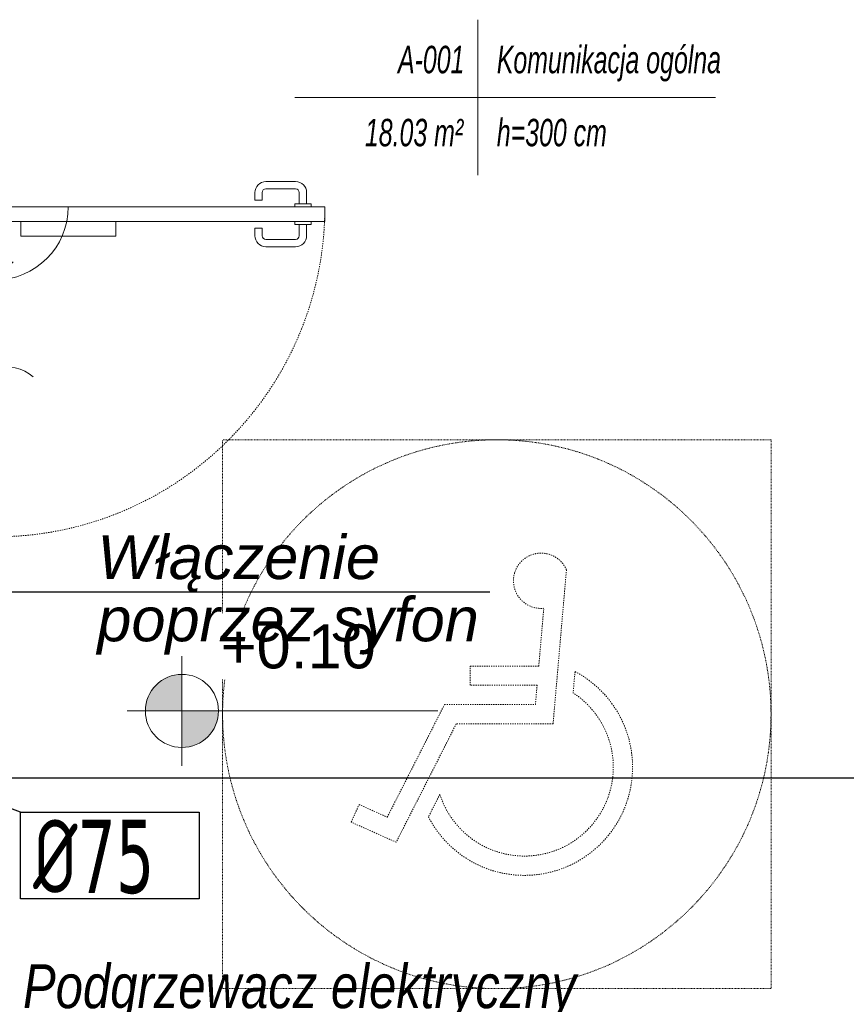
# Model space of a CAD drawing. Header units: millimetres. Extents: x -37728 to 44100, y 631619 to 691915.
# Tile 12 of 256: x -31517 to -29256, y 657517 to 660208. Entities that reach past the tile are written whole.
import ezdxf
from ezdxf import colors
from ezdxf.entities.mleader import LeaderData, LeaderLine
from ezdxf.lldxf.tags import DXFTag
from ezdxf.math import Vec2, Vec3

# ---------------------------------------------------------------- set-up
doc = ezdxf.new("R2010")
doc.units = ezdxf.units.MM
for name, pattern in [('bardzo krótka kreska', [0.4, 0.2, -0.2]), ('IMPORT-Short Dash', [0.4, 0.2, -0.2]), ('Kreska', [0.635, 0.3175, -0.3175])]:
    doc.linetypes.add(name, pattern=pattern)
doc.layers.add('_XREF', color=7, linetype='Continuous')
doc.layers.add('IS_Opisy_działek_Wodociag', color=7, linetype='SOLID')
for name, color, linetype, lineweight in [('A-AREA-IDEN', 252, 'Continuous', 5), ('A-DETL', 252, 'Continuous', 5), ('A-DETL-GENF', 252, 'Continuous', 5), ('A-DOOR', 252, 'Continuous', 5), ('A-DOOR-FRAM', 252, 'Continuous', 25), ('A-DOOR-HDLN', 252, 'Kreska', 5), ('G-ANNO-DIMS', 252, 'Continuous', 5), ('ins-opisy', 7, 'Continuous', 25), ('ins-skropliny', 30, 'Continuous', 30), ('P-SANR-FIXT', 252, 'Continuous', 5), ('P-SANR-FIXT-HDLN', 252, 'Kreska', 5)]:
    doc.layers.add(name, color=color, linetype=linetype, lineweight=lineweight)
doc.styles.add('Arial_3', font='arial.ttf', dxfattribs={"height": 12})
doc.styles.add('Arial_I_1', font='ariali.ttf', dxfattribs={"width": 0.65, "height": 7.5})
doc.styles.get("Standard").update_dxf_attribs({"font": 'arial.ttf'})
doc.styles.add('TXT', font='tahoma.ttf')
tags = doc.linetypes.add('SOLID', pattern=[10, 10, 0]).pattern_tags.tags
tags[6:7] = [DXFTag(74, 4), DXFTag(75, 0), DXFTag(340, '0'), DXFTag(46, 0.0), DXFTag(50, 0.0), DXFTag(44, 0.0), DXFTag(45, 0.0)]
tags[4:5] = [DXFTag(74, 4), DXFTag(75, 0), DXFTag(340, '0'), DXFTag(46, 0.0), DXFTag(50, 0.0), DXFTag(44, 0.0), DXFTag(45, 0.0)]

# ---------------------------------------------------------------- blocks, each defined once
blk = doc.blocks.new('Drz Drzwi pełne x1 ___FK_04_1 - Dd - W - łazienkowe - 101 x 207_5 _90 x 200_-8767902-__-00_00 Przyziemie PB')
at = {"layer": 'A-DETL-GENF', "color": 252}
for p, q in [((-41.1, 40.25), (-37.1, 40.25)), ((-37.1, 40.25), (-37.1, 14.25)), ((-41.1, 14.25), (-37.1, 14.25)), ((-25.1, 7.25), (-30.05, 12.2))]:
    blk.add_line(p, q, dxfattribs=at)
blk.add_arc((-45.1, 7.25), 20, 360, 90, dxfattribs=at)
at = {"layer": 'A-DOOR', "color": 252}
for p, q in [((-45.1, 97.45), (-41.1, 97.45)), ((-45.1, 97.45), (-45.1, 7.25)), ((-41.1, 97.45), (-41.1, 7.25)), ((-45.9, 92.45), (-49, 92.45)), ((-45.9, 93.7), (-45.1, 93.7)), ((-45.9, 89.2), (-45.9, 93.7)), ((-40.3, 93.7), (-41.1, 93.7)), ((-40.3, 89.2), (-40.3, 93.7)), ((-40.3, 92.45), (-37.2, 92.45)), ((-52, 81.31), (-52, 89.45)), ((-50, 81.31), (-50, 89.45)), ((-45.9, 90.45), (-49, 90.45)), ((-45.1, 89.2), (-45.9, 89.2)), ((-41.1, 89.2), (-40.3, 89.2)), ((-40.3, 90.45), (-37.2, 90.45)), ((-36.2, 81.31), (-36.2, 89.45)), ((-34.2, 81.31), (-34.2, 89.45)), ((-46.9, 80.31), (-49, 80.31)), ((-46.9, 78.31), (-49, 78.31)), ((-46.9, 78.31), (-46.9, 80.31)), ((-39.3, 78.31), (-39.3, 80.31)), ((-39.3, 80.31), (-37.2, 80.31)), ((-39.3, 78.31), (-37.2, 78.31)), ((-41.1, 7.25), (-45.1, 7.25)), ((-20.27, 7.25), (21.73, 7.25)), ((-20.27, 5.25), (21.73, 5.25)), ((-0.54, 0.27), (-1.4, -5.16)), ((3.96, -3.92), (-1.4, -5.16))]:
    blk.add_line(p, q, dxfattribs=at)
for centre, radius, start, end in [((-49, 89.45), 3, 90, 180), ((-37.2, 89.45), 3, 360, 90), ((-49, 89.45), 1, 90, 180), ((-37.2, 89.45), 1, 0, 90), ((-49, 81.31), 3, 180, 270), ((-49, 81.31), 1, 180, 270), ((-37.2, 81.31), 3, 270, 0), ((-37.2, 81.31), 1, 270, 0), ((8.57, 10.99), 9.79, 137.0478, 202.456), ((-8.57, 1.51), 9.79, 317.0478, 22.456)]:
    blk.add_arc(centre, radius, start, end, dxfattribs=at)
at = {"layer": 'A-DOOR-FRAM', "color": 252}
for p, q in [((-45.1, 7.25), (-50.6, 7.25)), ((-50.6, 7.25), (-50.6, -7.25)), ((-45.1, -7.25), (-45.1, 7.25)), ((50.6, 7.25), (45.1, 7.25)), ((45.1, 7.25), (45.1, -7.25)), ((50.6, -7.25), (50.6, 7.25)), ((-50.6, -7.25), (-45.1, -7.25)), ((45.1, -7.25), (50.6, -7.25))]:
    blk.add_line(p, q, dxfattribs=at)
at = {"layer": 'A-DOOR-HDLN', "color": 252}
blk.add_arc((-45.1, 7.25), 90.2, 360, 90, dxfattribs=at)
blk = doc.blocks.new('OHy Oznacznie niepełnosprawnych ___FK_04_0 - OHy Oznacznie niepełnosprawnych ___FK_04_0-8768052-__-00_00 Przyziemie PB')
at = {"layer": 'P-SANR-FIXT', "color": 252, "linetype": 'bardzo krótka kreska'}
blk.add_circle((0, 0), 75, dxfattribs=at)
at = {"layer": 'P-SANR-FIXT-HDLN', "color": 252}
for p, q in [((11.08, 2.63), (27.53, 34.99)), ((27.53, 34.99), (39.82, 29.51)), ((29.96, 28.14), (14.31, -2.63)), ((15.58, 21.93), (18.7, 28.07)), ((37.68, 24.7), (29.96, 28.14)), ((39.82, 29.51), (37.68, 24.7)), ((-19.05, -39.47), (-15.39, 2.63)), ((-15.39, 2.63), (11.08, 2.63)), ((-10.56, -2.63), (-11.02, -7.89)), ((14.31, -2.63), (-10.56, -2.63)), ((-21.39, -11.66), (-20.88, -5.85)), ((-11.02, -7.89), (7.26, -7.89)), ((7.26, -7.89), (7.26, -13.16)), ((-11.48, -13.16), (-12.85, -28.95)), ((7.26, -13.16), (-11.48, -13.16))]:
    blk.add_line(p, q, dxfattribs=at)
for centre, radius, start, end in [((-7.56, 14.48), 29.57, 27.3641, 242.1174), ((-7.56, 14.48), 24.3, 17.841, 236.7605), ((-12.12, -36.47), 7.56, 203.4068, 95.6026)]:
    blk.add_arc(centre, radius, start, end, dxfattribs=at)
blk = doc.blocks.new('Rzędne punktów - M_Rzędna punktu - wypełniony obszar docelowy-7854280-__-00_00 Przyziemie PB')
at = {"layer": 'G-ANNO-DIMS'}
h = blk.add_hatch(color=252, dxfattribs=at)
edge = h.paths.add_edge_path()
edge.add_line((0, 0), (-0.2, 0))
edge.add_arc((0, 0), 0.2, 90, 180, ccw=False)
edge.add_line((0, 0.2), (0, 0))
h = blk.add_hatch(color=252, dxfattribs=at)
edge = h.paths.add_edge_path()
edge.add_line((0, 0), (0.2, 0))
edge.add_arc((0, 0), 0.2, 270, 360, ccw=False)
edge.add_line((0, -0.2), (0, 0))
at = {"layer": 'G-ANNO-DIMS', "color": 252}
for p, q in [((0, -0.3), (0, 0.3)), ((-0.3, 0), (1.4, 0))]:
    blk.add_line(p, q, dxfattribs=at)
blk.add_circle((0, 0), 0.2, dxfattribs=at)
blk = doc.blocks.new('METKA_POMIESZCZENIA PB NL Lubin - Rozbudowana - z ramką-8603349-__-00_00 Przyziemie PB')
at = {"layer": 'A-AREA-IDEN', "color": 252}
for p, q in [((0, 0.425), (0, 0)), ((-1, 0), (1.3, 0)), ((0, 0), (0, -0.425))]:
    blk.add_line(p, q, dxfattribs=at)
blk = doc.blocks.new('A$C4e31ac75')
at = {"layer": 'A-DETL', "linetype": 'IMPORT-Short Dash'}
for p, q in [((-681.87, 227.89), (-681.87, 377.89)), ((-531.87, 377.89), (-681.87, 377.89)), ((-531.87, 377.89), (-531.87, 227.89)), ((-531.87, 227.89), (-681.87, 227.89))]:
    blk.add_line(p, q, dxfattribs=at)
at = {"layer": 'A-AREA-IDEN', "xscale": 49.99999999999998, "yscale": 49.99999999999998, "zscale": 49.99999999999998}
blk.add_blockref('METKA_POMIESZCZENIA PB NL Lubin - Rozbudowana - z ramką-8603349-__-00_00 Przyziemie PB', (-612.08, 471.46), dxfattribs=at)
at = {"layer": 'A-DOOR', "rotation": 270}
blk.add_blockref('Drz Drzwi pełne x1 ___FK_04_1 - Dd - W - łazienkowe - 101 x 207_5 _90 x 200_-8767902-__-00_00 Przyziemie PB', (-751.35, 396.47), dxfattribs=at)
at = {"layer": 'G-ANNO-DIMS', "xscale": 49.99999999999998, "yscale": 49.99999999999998, "zscale": 49.99999999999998}
blk.add_blockref('Rzędne punktów - M_Rzędna punktu - wypełniony obszar docelowy-7854280-__-00_00 Przyziemie PB', (-693, 303.78), dxfattribs=at)
at = {"layer": 'P-SANR-FIXT', "rotation": 180}
blk.add_blockref('OHy Oznacznie niepełnosprawnych ___FK_04_0 - OHy Oznacznie niepełnosprawnych ___FK_04_0-8768052-__-00_00 Przyziemie PB', (-606.87, 302.89), dxfattribs=at)
at = {"layer": 'A-AREA-IDEN', "char_height": 7.5, "attachment_point": 1, "style": 'Arial_I_1'}
for s, insert, width in [('A-001', (-633.9, 485.57), 22.4072), ('Komunikacja ogólna', (-606.87, 485.57), 74.7774), ('18.03 m²', (-642.94, 465.61), 33.3502), ('h=300 cm', (-606.87, 465.61), 37.2584), ('łnosprawnych/damskie', (-846.28, 425.66), 84.6782)]:
    blk.add_mtext(s, dxfattribs=dict(at, insert=insert, width=width))
at = {"layer": 'G-ANNO-DIMS', "insert": (-682.37, 327.42), "char_height": 12, "width": 50.6857, "attachment_point": 1, "line_spacing_factor": 0.941778, "style": 'Arial_3', "bg_fill": 3, "box_fill_scale": 1.25, "bg_fill_color": 256, "bg_fill_true_color": 13158600, "bg_fill_transparency": 0}
blk.add_mtext('+0.10', dxfattribs=at)

msp = doc.modelspace()

# ---------------------------------------------------------------- block references
at = {"layer": '_XREF', "xscale": 10, "yscale": 10, "zscale": 10}
msp.add_blockref('A$C4e31ac75', (-24143.6, 655281.1), dxfattribs=at)

# ---------------------------------------------------------------- next in the draw order: linework, layer by layer
at = {"layer": 'ins-opisy'}
msp.add_line((-31514.9, 658042.3), (-31769.4, 658136.3), dxfattribs=at)
msp.add_lwpolyline([(-31514.9, 658042.3), (-31026.1, 658042.3), (-31026.1, 657805.1), (-31514.9, 657805.1)], close=True, dxfattribs=at)
at = {"layer": 'ins-skropliny'}
msp.add_line((-31731.9, 658136.3), (-26899.6, 658136.3), dxfattribs=at)

# ---------------------------------------------------------------- next in the draw order: texts
at = {"layer": 'ins-opisy', "linetype": 'Continuous', "insert": (-31480.6, 658021.7, 0), "char_height": 200, "width": 3547.417, "attachment_point": 1, "style": 'TXT'}
msp.add_mtext('{\\fISOCPEUR|b0|i0|c0|p34;\\W0.7;%%C\\fTahoma|b0|i0|c238|p34;75}', dxfattribs=at)

# ---------------------------------------------------------------- next in the draw order: leaders
at = {"layer": 'IS_Opisy_działek_Wodociag', "color": 0, "ltscale": 10}
ml = msp.add_multileader_mtext('Standard', dxfattribs=at)
ml.set_content('{\\fArial|b0|i1|c238|p34;Włączenie \\Ppoprzez syfon}')
ml.set_leader_properties()
ml.build(insert=Vec2(0, 0))
ml.multileader.update_dxf_attribs({"text_left_attachment_type": 6, "text_right_attachment_type": 6, "dogleg_length": 140, "arrow_head_size": 200})
ctx = ml.context
ctx.base_point, ctx.char_height, ctx.arrow_head_size, ctx.landing_gap_size, ctx.plane_origin = Vec3(-31404.9, 658644.1), 120, 200, 100, Vec3(-32394.2, 656012.7)
ctx.left_attachment, ctx.right_attachment = 6, 6
notes = []
notes.append((ctx, [(0, (1, 1, 0), (-31544.9, 658644.1), (1, 0), 140, [(0, [(-31769.4, 658136.3)], 0, [])])]))
ctx.mtext.insert, ctx.mtext.width, ctx.mtext.defined_height, ctx.mtext.line_spacing_factor = Vec3(-31304.9, 658799.3), 3346.619, 3445.9, 0.85
ml = msp.add_multileader_mtext('Standard', dxfattribs=at)
ml.set_content('\\A1;{\\fArial|b0|i1|c238|p34;\\W0.8;Podgrzewacz elektryczny \\Pumieszczony pod stropem\\Ppodłączyć przez zasyfonowanie,\\Pnaczynie wzbiorcze podłączyć \\Pdo kanalizacji poprzez zasyfonowanie}')
ml.set_leader_properties()
ml.build(insert=Vec2(0, 0))
ml.multileader.update_dxf_attribs({"text_left_attachment_type": 6, "text_right_attachment_type": 6, "dogleg_length": 0, "arrow_head_size": 200})
ctx = ml.context
ctx.base_point, ctx.char_height, ctx.arrow_head_size, ctx.landing_gap_size, ctx.plane_origin = Vec3(-31608.3, 657471.3), 120, 200, 100, Vec3(-32189.5, 665416.8)
ctx.left_attachment, ctx.right_attachment = 6, 6
notes.append((ctx, [(0, (1, 1, 0), (-31748.3, 657471.3), (1, 0), 140, [(0, [(-33126.9, 658408.5)], 0, [])])]))
ctx.mtext.insert, ctx.mtext.rotation, ctx.mtext.width, ctx.mtext.line_spacing_factor = Vec3(-31508.3, 657626.6), 6.283185, 4722.118, 0.85
for ctx, leaders in notes:
    for number, flags, end, landing, length, lines in leaders:
        leader = LeaderData()
        leader.index, (leader.has_last_leader_line, leader.has_dogleg_vector, leader.attachment_direction) = number, flags
        leader.last_leader_point, leader.dogleg_vector, leader.dogleg_length = Vec3(end), Vec3(landing), length
        for number, points, colour, breaks in lines:
            line = LeaderLine()
            line.index, line.vertices, line.color, line.breaks = number, Vec3.list(points), colors.encode_raw_color(colour), breaks
            leader.lines.append(line)
        ctx.leaders.append(leader)

doc.saveas('drawing.dxf')
